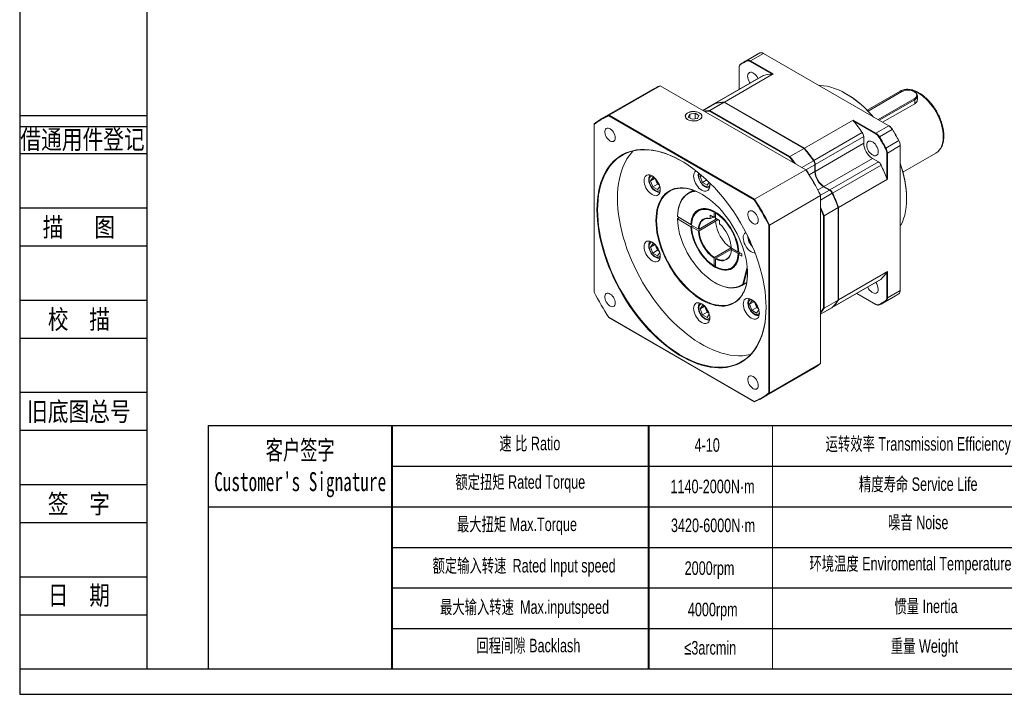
# Model space of a CAD drawing. Header units: millimetres. Extents: x 0 to 1251, y 0 to 885.
# Tile 1 of 4: x 0 to 578, y 0 to 396. Entities that reach past the tile are written whole.
import ezdxf
from ezdxf.enums import TextEntityAlignment as Align

# ---------------------------------------------------------------- set-up
doc = ezdxf.new("R2010")
doc.units = ezdxf.units.MM
doc.layers.get('0').update_dxf_attribs({"lineweight": 40})
for name, color, linetype in [('2细线层', 4, 'Continuous'), ('6文字层', 3, 'Continuous'), ('7标注层', 4, 'Continuous'), ('图框_外框线', 7, 'Continuous')]:
    doc.layers.add(name, color=color, linetype=linetype)
doc.layers.add('SLD-0', color=7, linetype='Continuous', lineweight=18)
doc.styles.add('宋体', font='txt', dxfattribs={"width": 0.8})
doc.styles.add('标准', font='arial.ttf', dxfattribs={"width": 0.667})

msp = doc.modelspace()

# ---------------------------------------------------------------- linework, layer by layer
at = {"color": 7, "linetype": 'Continuous', "lineweight": 15}
for p, q in [((427.2, 372.45), (434.72, 376.8)), ((436.85, 376.52), (429.33, 372.18)), ((510.47, 334.02), (436.85, 376.52)), ((423.41, 370.27), (423.36, 369.91)), ((432.79, 375.78), (425.26, 371.44)), ((427.2, 372.45), (427.13, 372.09)), ((429.33, 372.18), (429.13, 371.83)), ((442.07, 364.37), (429.13, 371.83)), ((429.33, 372.18), (442.63, 364.5)), ((413.92, 347.93), (442.63, 364.5)), ((422.58, 368.28), (422.58, 368.05)), ((422.58, 368.05), (422.58, 355.34)), ((436.67, 363.47), (408.16, 347.01)), ((436.91, 363.57), (408.4, 347.11)), ((371.7, 355.39), (341.61, 338.02)), ((376.26, 357.56), (346.16, 340.18)), ((461.78, 308.19), (376.26, 357.56)), ((517.21, 354.36), (497.84, 343.18)), ((518.13, 354.06), (498.37, 342.65)), ((517.36, 354.45), (517.21, 354.36)), ((525.73, 353.87), (525.42, 354.05)), ((413.72, 347.81), (405.41, 343.01)), ((460.74, 320.67), (413.72, 347.81)), ((460.94, 320.78), (413.92, 347.93)), ((485.74, 352.64), (485.35, 352.87)), ((504.24, 337.62), (525.42, 349.85)), ((525.73, 349.3), (504.87, 337.26)), ((525.42, 349.85), (525.73, 349.3)), ((527.37, 349.41), (527.37, 351.59)), ((392.43, 341.59), (392.39, 341.57)), ((396.69, 341.42), (393.57, 340.93)), ((398.97, 340.1), (396.69, 341.42)), ((396.69, 338.07), (396.69, 341.42)), ((399.32, 341.57), (399.28, 341.59)), ((407.96, 346.9), (401.34, 343.08)), ((405.41, 343.01), (405.26, 342.64)), ((452.18, 315.55), (405.26, 342.64)), ((405.41, 343.01), (452.43, 315.87)), ((408.11, 346.98), (408.01, 346.92)), ((525.73, 346.99), (506.87, 336.1)), ((346.16, 340.18), (346.04, 339.8)), ((431.41, 290.51), (346.04, 339.8)), ((346.16, 340.18), (431.68, 290.81)), ((393.57, 340.93), (392.73, 339.13)), ((392.73, 339.13), (395.01, 337.81)), ((393.57, 338.65), (393.57, 340.93)), ((395.01, 337.81), (398.14, 338.29)), ((398.14, 338.29), (398.97, 340.1)), ((489.65, 337.36), (460.94, 320.78)), ((489.65, 337.36), (502.95, 329.68)), ((502.75, 329.34), (489.81, 336.8)), ((337.44, 334.84), (337.44, 335.15)), ((337.44, 334.84), (337.44, 236.25)), ((466.46, 313.59), (494.97, 330.05)), ((502.95, 329.68), (510.47, 334.02)), ((512.6, 331.84), (505.08, 327.49)), ((510.67, 333.91), (510.47, 334.02)), ((512.67, 331.86), (512.6, 331.84)), ((495.79, 327.72), (467.28, 311.26)), ((495.79, 323.7), (495.79, 327.72)), ((502.95, 329.68), (502.75, 329.34)), ((505.08, 327.49), (504.75, 327.29)), ((508.87, 320.93), (516.39, 325.27)), ((516.44, 325.32), (516.39, 325.27)), ((452.43, 315.87), (460.74, 320.67)), ((460.74, 320.67), (460.89, 320.58)), ((495.79, 323.7), (467.28, 307.24)), ((508.87, 320.93), (508.53, 320.74)), ((517.22, 322.33), (509.7, 317.99)), ((517.22, 322.33), (517.22, 322.56)), ((517.22, 237.32), (517.22, 322.33)), ((452.43, 315.87), (452.18, 315.55)), ((466.27, 313.47), (466.35, 313.47)), ((500.94, 314.78), (472.43, 298.32)), ((475.91, 296.31), (504.42, 312.77)), ((504.42, 312.77), (500.94, 314.78)), ((509.3, 303.05), (509.3, 317.99)), ((509.7, 317.99), (509.3, 317.99)), ((509.7, 317.99), (509.7, 302.63)), ((518.84, 306.81), (538.21, 317.99)), ((431.68, 290.81), (461.78, 308.19)), ((461.9, 308.11), (461.78, 308.19)), ((467.08, 311.15), (467.08, 311.38)), ((467.08, 307.13), (467.08, 311.15)), ((467.28, 311.26), (467.28, 307.24)), ((506.03, 310.9), (477.52, 294.44)), ((370.45, 301.65), (371.83, 303.6)), ((372.83, 303.02), (370.45, 301.65)), ((371.83, 298.11), (370.45, 301.65)), ((371.83, 303.6), (373.83, 302.44)), ((373.91, 301.48), (373.45, 302.66)), ((374.6, 299.71), (373.91, 301.48)), ((399.6, 304.25), (400.22, 305.13)), ((400.58, 304.82), (399.6, 304.25)), ((400.97, 300.72), (399.6, 304.25)), ((403.52, 302.19), (400.97, 300.72)), ((404.92, 300.84), (403.72, 299.13)), ((480.99, 286.06), (509.7, 302.63)), ((374.6, 299.71), (371.83, 298.11)), ((374.57, 296.53), (371.83, 298.11)), ((375.9, 298.42), (374.57, 296.53)), ((375.7, 299.08), (374.6, 299.71)), ((394.04, 295.22), (392.84, 294.53)), ((395.16, 295.88), (395.25, 296.31)), ((403.72, 299.13), (400.97, 300.72)), ((475.72, 296.2), (472.23, 298.21)), ((472.43, 298.32), (475.91, 296.31)), ((475.72, 296.2), (475.91, 296.08)), ((431.68, 290.81), (431.41, 290.51)), ((470.49, 293.09), (440.4, 275.71)), ((470.49, 293.23), (470.49, 293.09)), ((470.49, 194.33), (470.49, 293.09)), ((477.32, 294.33), (477.36, 294.4)), ((520.98, 291.14), (520.98, 291.6)), ((408.13, 283.6), (407.93, 283.25)), ((480.79, 285.95), (472.47, 281.14)), ((480.79, 285.95), (480.79, 286.12)), ((480.79, 231.65), (480.79, 285.95)), ((480.99, 231.76), (480.99, 286.06)), ((386.36, 280.62), (386.36, 280.85)), ((386.36, 280.62), (394.28, 276.05)), ((386.36, 279.48), (387.35, 280.05)), ((386.36, 279.48), (386.36, 279.25)), ((394.28, 274.68), (386.36, 279.25)), ((399.03, 273.31), (408.73, 278.91)), ((408.73, 277.99), (399.03, 272.39)), ((405.55, 281.57), (405.55, 279.59)), ((407.93, 280.2), (405.55, 281.57)), ((407.47, 280.46), (405.75, 279.47)), ((407.93, 283.25), (407.93, 280.2)), ((407.93, 280.2), (408.72, 280.65)), ((410.18, 278.9), (408.67, 278.03)), ((408.67, 278.03), (408.73, 277.99)), ((408.72, 282.8), (408.92, 283.14)), ((408.72, 279.74), (408.72, 282.8)), ((411.1, 278.37), (408.72, 279.74)), ((408.79, 279.7), (408.73, 278.91)), ((408.73, 278.98), (409.38, 279.36)), ((411.1, 276.39), (411.1, 278.37)), ((472.08, 281.09), (472.47, 281.14)), ((472.08, 226.91), (472.08, 281.09)), ((472.47, 281.14), (472.47, 226.85)), ((394.68, 276.05), (394.28, 276.05)), ((394.28, 274.68), (394.68, 274.68)), ((394.67, 275.6), (394.67, 275.82)), ((398.63, 273.31), (394.67, 275.6)), ((394.67, 274.91), (395.26, 275.25)), ((394.67, 274.91), (394.67, 274.68)), ((394.67, 274.68), (398.63, 272.39)), ((399.03, 273.31), (398.63, 273.31)), ((398.63, 272.39), (399.03, 272.39)), ((440.4, 275.71), (440, 275.63)), ((440, 177.04), (440, 275.63)), ((440.4, 275.71), (440.4, 176.96)), ((370.45, 262.78), (371.83, 264.73)), ((372.83, 264.15), (370.45, 262.78)), ((371.83, 259.24), (370.45, 262.78)), ((371.83, 264.73), (373.83, 263.58)), ((374.6, 260.85), (371.83, 259.24)), ((373.91, 262.61), (373.45, 263.79)), ((374.6, 260.85), (373.91, 262.61)), ((375.7, 260.21), (374.6, 260.85)), ((408.13, 256.63), (417.83, 262.23)), ((418.02, 261.43), (408.92, 256.18)), ((417.83, 262.16), (418.01, 262.27)), ((417.83, 262.23), (417.83, 262.16)), ((421.98, 259.83), (418.02, 262.12)), ((418.02, 261.43), (418.61, 261.77)), ((418.02, 261.43), (418.02, 261.2)), ((418.02, 261.2), (421.98, 258.91)), ((374.57, 257.66), (371.83, 259.24)), ((375.9, 259.56), (374.57, 257.66)), ((408.13, 256.63), (407.93, 256.29)), ((407.93, 256.29), (407.93, 251.71)), ((408.72, 255.83), (408.92, 256.18)), ((408.72, 251.26), (408.72, 255.83)), ((422.38, 259.83), (421.98, 259.83)), ((421.98, 258.91), (422.38, 258.91)), ((422.37, 259.83), (424.16, 258.8)), ((423.36, 259.26), (422.37, 258.69)), ((422.37, 258.69), (422.37, 258.46)), ((424.16, 257.43), (422.37, 258.46)), ((422.38, 259.83), (422.38, 259.83)), ((423.17, 259.37), (422.38, 258.91)), ((424.16, 258.8), (424.16, 257.43)), ((407.93, 251.71), (408.13, 251.6)), ((408.72, 251.94), (408.13, 251.6)), ((408.92, 251.14), (408.72, 251.26)), ((424.69, 240.87), (427.36, 250.85)), ((427.45, 249.68), (425.06, 240.76)), ((477.31, 227.23), (505.82, 243.69)), ((477.52, 227.39), (506.03, 243.85)), ((509.7, 248.34), (480.99, 231.76)), ((509.3, 232.98), (509.3, 247.92)), ((509.7, 248.34), (509.7, 232.98)), ((408.32, 241.88), (408.52, 241.76)), ((424.2, 240.21), (427.03, 241.84)), ((425.06, 240.76), (424.69, 240.87)), ((427.05, 241.91), (425.06, 240.76)), ((470.49, 223.29), (495.21, 237.56)), ((495.26, 237.59), (495.21, 237.56)), ((509.7, 232.98), (517.22, 237.32)), ((472.47, 226.85), (480.79, 231.65)), ((491.74, 235.55), (502.75, 229.2)), ((502.95, 229.08), (491.74, 235.55)), ((507.01, 229.82), (514.54, 234.16)), ((516.39, 235.34), (508.87, 230.99)), ((509.7, 232.98), (509.3, 232.98)), ((399.6, 226.52), (400.97, 228.47)), ((401.98, 227.89), (399.6, 226.52)), ((400.97, 222.98), (399.6, 226.52)), ((400.97, 228.47), (402.97, 227.32)), ((403.06, 226.35), (402.6, 227.53)), ((403.75, 224.58), (403.06, 226.35)), ((428.75, 229.13), (430.12, 231.08)), ((431.13, 230.5), (428.75, 229.13)), ((430.12, 225.59), (428.75, 229.13)), ((430.12, 231.08), (432.12, 229.92)), ((432.89, 227.19), (430.12, 225.59)), ((432.21, 228.96), (431.75, 230.14)), ((432.89, 227.19), (432.21, 228.96)), ((434.2, 225.9), (432.87, 224.01)), ((434, 226.55), (432.89, 227.19)), ((470.49, 223.29), (477.12, 227.11)), ((472.08, 226.91), (472.47, 226.85)), ((502.95, 229.08), (502.75, 229.2)), ((505.08, 228.8), (504.75, 228.94)), ((508.87, 230.99), (508.53, 231.12)), ((346.04, 221.37), (431.41, 172.08)), ((346.04, 221.37), (346.16, 221.29)), ((431.68, 171.92), (346.16, 221.29)), ((403.75, 224.58), (400.97, 222.98)), ((403.72, 221.4), (400.97, 222.98)), ((405.05, 223.3), (403.72, 221.4)), ((404.85, 223.95), (403.75, 224.58)), ((432.87, 224.01), (430.12, 225.59)), ((436.24, 174.09), (466.33, 191.46)), ((440.4, 176.96), (470.49, 194.33)), ((440.4, 176.96), (440, 177.04)), ((431.41, 172.08), (431.68, 171.92))]:
    msp.add_line(p, q, dxfattribs=at)
at = {"color": 8, "linetype": 'Continuous', "lineweight": 15}
for p, q in [((525.73, 346.99), (525.73, 349.3)), ((408.2, 347), (401.37, 343.06)), ((459.44, 309.53), (466.27, 313.47)), ((467.08, 311.15), (461.86, 308.14)), ((467.08, 307.13), (463.75, 305.2)), ((472.23, 298.21), (468.9, 296.29)), ((470.49, 293.18), (475.72, 296.2)), ((477.32, 294.33), (470.49, 290.39)), ((470.49, 223.33), (477.32, 227.27))]:
    msp.add_line(p, q, dxfattribs=at)
for p, q in [((218.43, 157.91), (218.43, 14.87)), ((369.41, 157.91), (369.41, 14.87))]:
    msp.add_line(p, q)
at = {"color": 7, "linetype": 'Continuous', "lineweight": 15, "flags": 128}
for points in [[(429.02, 359.06), (428.69, 359.55), (428.22, 360.42), (427.87, 361.33), (427.65, 362.23), (427.57, 363.08), (427.65, 363.85), (427.87, 364.49), (428.22, 364.99), (428.69, 365.33), (429.26, 365.47), (429.9, 365.43), (430.59, 365.21), (431.29, 364.8), (431.98, 364.23), (432.62, 363.53), (433.19, 362.73), (433.66, 361.85), (433.7, 361.76)], [(436.67, 363.47), (436.73, 363.5), (436.91, 363.57)], [(501.28, 339.33), (500.52, 340.19), (498.46, 342.41), (496.36, 344.5), (494.21, 346.46), (492.02, 348.29), (489.81, 349.97), (487.58, 351.5), (485.34, 352.87), (483.11, 354.08), (480.88, 355.12), (478.67, 356), (476.48, 356.69), (474.33, 357.21), (472.22, 357.55), (470.17, 357.71), (469.41, 357.73)], [(525.42, 349.85), (526.06, 350.3), (526.53, 350.81), (526.83, 351.37), (526.93, 351.95), (526.83, 352.53), (526.53, 353.09), (526.06, 353.6), (525.42, 354.06), (524.64, 354.43), (523.74, 354.7), (522.78, 354.87), (521.77, 354.93), (520.77, 354.87), (519.8, 354.7), (518.91, 354.43), (518.13, 354.06)], [(525.73, 353.87), (526.43, 353.38), (526.95, 352.82), (527.27, 352.22), (527.37, 351.59), (527.27, 350.96), (526.95, 350.35), (526.43, 349.79), (525.73, 349.3)], [(399.32, 337.61), (399.94, 338.06), (400.4, 338.57), (400.67, 339.12), (400.75, 339.69), (400.62, 340.25), (400.3, 340.8), (399.8, 341.29), (399.14, 341.71), (398.34, 342.05), (397.44, 342.29), (396.47, 342.42), (395.48, 342.44), (394.5, 342.33), (393.58, 342.12), (392.76, 341.81), (392.05, 341.4), (391.51, 340.92), (391.14, 340.39), (390.97, 339.83), (390.99, 339.26), (391.22, 338.7), (391.63, 338.18), (392.22, 337.72), (392.95, 337.33), (393.81, 337.04), (394.74, 336.86), (395.73, 336.79), (396.72, 336.83), (397.67, 336.99), (398.55, 337.25), (399.32, 337.61)], [(399.28, 337.64), (399.89, 338.08), (400.35, 338.58), (400.62, 339.12), (400.69, 339.69), (400.57, 340.25), (400.25, 340.78), (399.75, 341.27), (399.1, 341.69), (398.31, 342.02), (397.42, 342.26), (396.46, 342.39), (395.48, 342.4), (394.52, 342.3), (393.61, 342.09), (392.79, 341.78), (392.1, 341.38), (391.56, 340.91), (391.2, 340.38), (391.02, 339.83), (391.05, 339.26), (391.27, 338.71), (391.68, 338.2), (392.26, 337.74), (392.99, 337.36), (393.83, 337.07), (394.76, 336.89), (395.73, 336.82), (396.71, 336.86), (397.65, 337.02), (398.52, 337.28), (399.28, 337.64)], [(408.2, 347), (408.02, 346.93), (407.96, 346.9)], [(408.4, 347.11), (408.22, 347.04), (408.06, 346.95)], [(349.79, 326.91), (349.72, 327.72), (349.51, 328.57), (349.17, 329.42), (348.71, 330.24), (348.16, 330.99), (347.55, 331.63), (346.89, 332.13), (346.23, 332.47), (345.59, 332.63), (345, 332.61), (344.5, 332.41), (344.09, 332.03), (343.82, 331.5), (343.67, 330.83), (343.67, 330.06), (343.82, 329.23), (344.09, 328.38), (344.5, 327.53), (345, 326.75), (345.59, 326.05), (346.23, 325.48), (346.89, 325.05), (347.55, 324.8), (348.16, 324.72), (348.71, 324.84), (349.17, 325.13), (349.51, 325.59), (349.72, 326.19), (349.79, 326.91)], [(504.31, 318.78), (504.23, 318.02), (504.01, 317.37), (503.66, 316.87), (503.19, 316.54), (502.62, 316.39), (501.98, 316.43), (501.29, 316.66), (500.59, 317.06), (499.9, 317.63), (499.26, 318.33), (498.69, 319.14), (498.22, 320.01), (497.87, 320.92), (497.65, 321.82), (497.57, 322.67), (497.65, 323.44), (497.87, 324.08), (498.22, 324.58), (498.69, 324.92), (499.26, 325.06), (499.9, 325.02), (500.59, 324.8), (501.29, 324.39), (501.98, 323.82), (502.62, 323.12), (503.19, 322.32), (503.66, 321.44), (504.01, 320.53), (504.23, 319.63), (504.31, 318.78)], [(339.03, 284.63), (339.1, 287.64), (339.31, 290.57), (339.66, 293.39), (340.15, 296.11), (340.78, 298.72), (341.54, 301.2), (342.44, 303.56), (343.47, 305.78), (344.63, 307.86), (345.91, 309.79), (347.31, 311.57), (348.83, 313.19), (350.47, 314.65), (352.21, 315.94), (354.05, 317.07), (356, 318.02), (358.04, 318.79), (360.16, 319.39), (362.36, 319.8), (364.64, 320.04), (366.99, 320.09), (369.4, 319.97), (371.87, 319.66), (374.38, 319.16), (376.93, 318.49), (379.52, 317.65), (382.13, 316.63), (384.76, 315.43), (387.4, 314.07), (390.05, 312.54), (392.69, 310.85), (395.32, 309.01), (397.93, 307.02), (400.52, 304.88), (403.07, 302.6), (405.58, 300.19), (408.05, 297.66), (410.46, 295), (412.8, 292.24), (415.08, 289.37), (417.29, 286.41), (419.41, 283.36), (421.45, 280.23), (423.39, 277.04), (425.24, 273.79), (426.98, 270.48), (428.62, 267.13), (430.14, 263.76), (431.54, 260.36), (432.82, 256.94), (433.98, 253.53), (435.01, 250.12), (435.9, 246.73), (436.67, 243.36), (437.3, 240.03), (437.79, 236.74), (438.14, 233.51), (438.35, 230.35), (438.42, 227.25), (438.35, 224.24), (438.14, 221.31), (437.79, 218.49), (437.3, 215.77), (436.67, 213.16), (435.9, 210.68), (435.01, 208.32), (433.98, 206.1), (432.82, 204.02), (431.54, 202.09), (430.14, 200.31), (428.62, 198.69), (426.98, 197.23), (425.24, 195.93), (423.39, 194.81), (421.45, 193.86), (419.41, 193.09), (417.29, 192.49), (415.08, 192.07), (412.8, 191.84), (410.46, 191.79), (408.05, 191.91), (405.58, 192.22), (403.07, 192.71), (400.52, 193.38), (397.93, 194.23), (395.32, 195.25), (392.69, 196.45), (390.05, 197.81), (387.4, 199.34), (384.76, 201.02), (382.13, 202.87), (379.52, 204.86), (376.93, 207), (374.38, 209.28), (371.87, 211.69), (369.4, 214.22), (366.99, 216.88), (364.64, 219.64), (362.36, 222.51), (360.16, 225.47), (358.04, 228.52), (356, 231.64), (354.05, 234.84), (352.21, 238.09), (350.47, 241.4), (348.83, 244.74), (347.31, 248.12), (345.91, 251.52), (344.63, 254.94), (343.47, 258.35), (342.44, 261.76), (341.54, 265.15), (340.78, 268.52), (340.15, 271.85), (339.66, 275.13), (339.31, 278.37), (339.1, 281.53), (339.03, 284.63)], [(388.93, 313.21), (387.6, 313.95), (384.97, 315.31), (382.35, 316.5), (379.75, 317.52), (377.17, 318.36), (374.63, 319.03), (372.13, 319.52), (369.68, 319.82), (367.28, 319.95), (364.94, 319.9), (362.67, 319.66), (360.47, 319.25), (358.36, 318.66), (356.33, 317.89), (354.39, 316.94), (352.55, 315.82), (350.82, 314.53), (349.19, 313.08), (347.68, 311.46), (346.28, 309.69), (345, 307.76), (343.85, 305.69), (342.82, 303.48), (341.93, 301.13), (341.17, 298.66), (340.54, 296.06), (340.05, 293.36), (339.71, 290.54), (339.49, 287.63), (339.42, 284.63)], [(360.26, 319.2), (359.36, 318.21), (357.96, 316.43), (356.68, 314.51), (355.53, 312.44), (354.5, 310.22), (353.61, 307.88), (352.85, 305.4), (352.22, 302.81), (351.74, 300.1), (351.39, 297.29), (351.18, 294.37), (351.11, 291.37), (351.18, 288.29), (351.39, 285.13), (351.74, 281.92), (352.22, 278.64), (352.85, 275.33), (353.61, 271.97), (354.5, 268.59), (355.53, 265.2), (356.68, 261.8), (357.96, 258.4), (359.36, 255.01), (360.87, 251.65), (362.5, 248.31), (364.23, 245.02), (366.07, 241.78), (368.01, 238.6), (370.04, 235.48), (372.15, 232.45), (374.35, 229.5), (376.62, 226.64), (378.96, 223.89), (381.36, 221.25), (383.81, 218.72), (386.31, 216.32), (388.86, 214.05), (391.43, 211.92), (394.03, 209.94), (396.65, 208.1), (399.29, 206.42), (401.92, 204.9), (404.55, 203.54), (407.17, 202.35), (409.77, 201.33), (412.35, 200.49), (414.89, 199.82), (417.39, 199.34), (419.85, 199.03), (422.25, 198.9), (424.59, 198.95), (426.86, 199.19), (429.05, 199.6), (429.27, 199.65)], [(366.7, 301.8), (366.77, 302.71), (366.99, 303.51), (367.34, 304.18), (367.81, 304.69), (368.4, 305.02), (369.08, 305.18), (369.83, 305.15), (370.63, 304.94), (371.45, 304.55), (372.28, 303.99), (373.08, 303.28), (373.83, 302.44), (374.51, 301.5), (375.09, 300.48), (375.57, 299.43), (375.92, 298.36), (376.13, 297.31), (376.21, 296.32), (376.13, 295.4), (375.92, 294.6), (375.57, 293.94), (375.09, 293.43), (374.51, 293.09), (373.83, 292.93), (373.08, 292.96), (372.28, 293.18), (371.45, 293.57), (370.63, 294.13), (369.83, 294.84), (369.08, 295.68), (368.4, 296.62), (367.81, 297.63), (367.34, 298.69), (366.99, 299.76), (366.77, 300.81), (366.7, 301.8)], [(405.17, 300.53), (405.28, 299.92), (405.36, 298.92), (405.28, 298.01), (405.07, 297.21), (404.72, 296.55), (404.24, 296.04), (403.66, 295.7), (402.98, 295.54), (402.23, 295.57), (401.43, 295.78), (400.6, 296.18), (399.78, 296.74), (398.98, 297.45), (398.23, 298.28), (397.55, 299.22), (396.96, 300.24), (396.49, 301.3), (396.14, 302.37), (395.92, 303.41), (395.85, 304.41), (395.85, 304.41)], [(373.68, 278.34), (373.75, 280.54), (373.96, 282.66), (374.31, 284.66), (374.79, 286.56), (375.41, 288.32), (376.17, 289.96), (377.05, 291.46), (378.05, 292.8), (379.17, 293.99), (380.4, 295.02), (381.74, 295.87), (383.17, 296.56), (384.7, 297.07), (386.31, 297.4), (387.99, 297.55), (389.74, 297.52), (391.55, 297.31), (393.4, 296.92), (395.29, 296.35), (397.21, 295.6), (399.15, 294.69), (401.09, 293.61), (403.03, 292.36), (404.96, 290.97), (406.87, 289.42), (408.74, 287.74), (410.57, 285.93), (412.35, 284), (414.07, 281.95), (415.71, 279.81), (417.28, 277.58), (418.76, 275.27), (420.15, 272.9), (421.44, 270.47), (422.61, 268), (423.68, 265.51), (424.62, 263), (425.43, 260.49), (426.12, 257.99), (426.67, 255.52), (427.09, 253.09), (427.37, 250.71), (427.51, 248.39), (427.51, 246.14), (427.37, 243.98), (427.09, 241.92), (426.67, 239.97), (426.12, 238.14), (425.43, 236.43), (424.62, 234.87), (423.68, 233.45), (422.61, 232.18), (421.44, 231.07), (420.15, 230.13), (418.76, 229.36), (417.28, 228.76), (415.71, 228.34), (414.07, 228.1), (412.35, 228.04), (410.57, 228.16), (408.74, 228.46), (406.87, 228.94), (404.96, 229.6), (403.03, 230.43), (401.09, 231.43), (399.15, 232.59), (397.21, 233.91), (395.29, 235.38), (393.4, 237), (391.55, 238.74), (389.74, 240.62), (387.99, 242.61), (386.31, 244.7), (384.7, 246.89), (383.17, 249.16), (381.74, 251.5), (380.4, 253.91), (379.17, 256.35), (378.05, 258.84), (377.05, 261.34), (376.17, 263.85), (375.41, 266.35), (374.79, 268.84), (374.31, 271.29), (373.96, 273.7), (373.75, 276.06), (373.68, 278.34)], [(400.71, 293.83), (399.35, 294.57), (397.43, 295.48), (395.53, 296.21), (393.65, 296.78), (391.81, 297.17), (390.02, 297.38), (388.28, 297.41), (386.61, 297.26), (385.01, 296.93), (383.5, 296.43), (382.07, 295.74), (380.75, 294.89), (379.52, 293.87), (378.41, 292.69), (377.42, 291.36), (376.54, 289.88), (375.8, 288.25), (375.18, 286.5), (374.7, 284.62), (374.35, 282.62), (374.14, 280.53), (374.07, 278.34)], [(386.36, 280.85), (386.48, 282.85), (386.74, 284.74), (387.15, 286.52), (387.69, 288.18), (388.38, 289.7), (389.19, 291.07), (390.13, 292.29), (391.19, 293.34), (392.36, 294.23), (393.64, 294.94), (395.01, 295.47), (396.48, 295.82), (396.56, 295.84)], [(397.22, 295.57), (396.38, 295.45), (394.93, 295.11), (393.57, 294.58), (392.3, 293.87), (391.14, 293), (390.09, 291.95), (389.16, 290.74), (388.36, 289.38), (387.68, 287.88), (387.14, 286.24), (386.74, 284.47), (386.48, 282.6), (386.36, 280.62)], [(517.22, 274.91), (517.59, 275.58), (518.48, 277.44), (519.24, 279.43), (519.86, 281.55), (520.35, 283.8), (520.7, 286.15), (520.91, 288.6), (520.98, 291.14)], [(339.42, 284.63), (339.49, 281.55), (339.71, 278.39), (340.05, 275.17), (340.54, 271.9), (341.17, 268.58), (341.93, 265.23), (342.82, 261.85), (343.85, 258.46), (345, 255.05), (346.28, 251.65), (347.68, 248.27), (349.19, 244.9), (350.82, 241.57), (352.55, 238.28), (354.39, 235.04), (356.33, 231.85), (358.36, 228.74), (360.47, 225.71), (362.67, 222.76), (364.94, 219.9), (367.28, 217.15), (369.68, 214.5), (372.13, 211.98), (374.63, 209.58), (377.17, 207.31), (379.75, 205.18), (382.35, 203.19), (384.97, 201.36), (387.6, 199.68), (390.24, 198.16), (392.87, 196.8), (395.49, 195.61), (398.09, 194.59), (400.67, 193.75), (403.21, 193.08), (405.71, 192.59), (408.17, 192.28), (410.57, 192.16), (412.91, 192.21), (415.18, 192.44), (417.37, 192.86), (419.49, 193.45), (421.52, 194.22), (423.45, 195.17), (425.29, 196.29), (427.03, 197.58), (428.65, 199.03), (430.17, 200.65), (431.57, 202.42), (432.84, 204.34), (434, 206.41), (435.02, 208.63), (435.91, 210.97), (436.68, 213.45), (437.3, 216.04), (437.79, 218.75), (438.14, 221.57), (438.35, 224.48), (438.42, 227.48), (438.42, 227.48)], [(394.28, 276.05), (394.41, 277.62), (394.69, 279.08), (395.11, 280.42), (395.67, 281.62), (396.35, 282.67), (397.17, 283.57), (398.09, 284.29), (399.13, 284.84), (400.26, 285.21), (401.47, 285.38), (402.75, 285.37), (404.09, 285.18), (405.48, 284.79), (406.9, 284.23), (408.33, 283.49), (409.76, 282.58), (411.17, 281.51), (412.56, 280.29), (413.9, 278.94), (415.18, 277.47), (416.39, 275.89), (417.52, 274.22), (418.56, 272.48), (419.48, 270.68), (420.3, 268.85), (420.98, 267.01), (421.54, 265.16), (421.96, 263.34), (422.24, 261.56), (422.37, 259.83)], [(394.67, 275.82), (394.78, 277.37), (395.03, 278.81), (395.42, 280.14), (395.94, 281.34), (396.59, 282.39), (397.36, 283.3), (398.24, 284.04), (399.23, 284.61), (400.31, 285), (401.48, 285.22), (402.72, 285.25), (404.01, 285.11), (405.36, 284.78), (406.73, 284.27), (408.13, 283.6)], [(407.93, 283.25), (406.56, 283.92), (405.2, 284.42), (403.88, 284.74), (402.6, 284.88), (401.38, 284.85), (400.23, 284.64), (399.16, 284.25), (398.19, 283.68), (397.32, 282.95), (396.56, 282.07), (395.92, 281.03), (395.41, 279.85), (395.03, 278.54), (394.78, 277.12), (394.67, 275.6)], [(408.43, 283.43), (407.11, 284.1), (405.72, 284.66), (404.35, 285.04), (403.03, 285.23), (401.77, 285.24), (400.57, 285.07), (399.46, 284.71), (398.44, 284.17), (397.52, 283.46), (396.72, 282.58), (396.05, 281.54), (395.5, 280.35), (395.08, 279.03), (394.81, 277.59), (394.68, 276.05)], [(433.79, 278.42), (433.72, 279.22), (433.51, 280.07), (433.17, 280.93), (432.71, 281.75), (432.16, 282.49), (431.55, 283.13), (430.89, 283.64), (430.23, 283.98), (429.59, 284.14), (429, 284.12), (428.5, 283.92), (428.09, 283.54), (427.82, 283), (427.67, 282.34), (427.67, 281.57), (427.82, 280.74), (428.09, 279.88), (428.5, 279.04), (429, 278.25), (429.59, 277.56), (430.23, 276.98), (430.89, 276.56), (431.55, 276.3), (432.16, 276.23), (432.71, 276.35), (433.17, 276.64), (433.51, 277.1), (433.72, 277.7), (433.79, 278.42)], [(374.07, 278.34), (374.14, 276.07), (374.35, 273.74), (374.7, 271.35), (375.18, 268.91), (375.8, 266.44), (376.54, 263.96), (377.42, 261.46), (378.41, 258.98), (379.52, 256.52), (380.75, 254.09), (382.07, 251.7), (383.5, 249.38), (385.01, 247.12), (386.61, 244.95), (388.28, 242.87), (390.02, 240.89), (391.81, 239.03), (393.65, 237.3), (395.53, 235.7), (397.43, 234.24), (399.35, 232.93), (401.28, 231.77), (403.21, 230.78), (405.13, 229.96), (407.02, 229.3), (408.88, 228.83), (410.69, 228.53), (412.46, 228.41), (414.17, 228.47), (415.8, 228.71), (417.36, 229.12), (418.83, 229.72), (420.21, 230.48), (421.48, 231.42), (422.65, 232.52), (423.7, 233.78), (424.64, 235.19), (425.45, 236.74), (426.13, 238.43), (426.68, 240.25), (427.1, 242.19), (427.37, 244.23), (427.51, 246.38), (427.53, 247.37)], [(386.36, 279.25), (386.47, 277.17), (386.73, 275.03), (387.12, 272.84), (387.64, 270.62), (388.3, 268.37), (389.08, 266.12), (389.98, 263.87), (391, 261.64), (392.13, 259.45), (393.36, 257.31), (394.68, 255.24), (396.09, 253.23), (397.58, 251.32), (399.13, 249.51), (400.75, 247.81), (402.41, 246.23), (404.11, 244.78), (405.83, 243.48), (407.57, 242.33), (409.32, 241.33), (411.06, 240.5), (412.78, 239.83), (414.47, 239.34), (416.13, 239.03), (417.73, 238.89), (419.28, 238.93), (420.76, 239.15), (422.16, 239.55), (423.47, 240.12), (424.69, 240.87)], [(398.63, 273.31), (398.76, 274.62), (399.03, 275.81), (399.44, 276.88), (399.99, 277.8), (400.67, 278.55), (401.46, 279.13), (402.36, 279.53), (403.36, 279.75), (404.42, 279.76), (405.55, 279.59)], [(405.75, 279.47), (404.65, 279.63), (403.62, 279.6), (402.65, 279.39), (401.78, 278.99), (401.01, 278.42), (400.35, 277.68), (399.81, 276.79), (399.41, 275.75), (399.15, 274.58), (399.03, 273.31)], [(421.98, 259.83), (421.87, 261.48), (421.62, 263.18), (421.24, 264.93), (420.73, 266.71), (420.09, 268.48), (419.33, 270.25), (418.46, 271.98), (417.49, 273.67), (416.42, 275.29), (415.27, 276.83), (414.05, 278.27), (412.77, 279.6), (411.45, 280.81), (410.09, 281.88), (408.72, 282.8)], [(422.37, 258.46), (422.24, 256.89), (421.96, 255.43), (421.54, 254.09), (420.98, 252.89), (420.3, 251.83), (419.48, 250.94), (418.56, 250.22), (417.52, 249.67), (416.39, 249.3), (415.18, 249.13), (413.9, 249.13), (412.56, 249.33), (411.17, 249.72), (409.76, 250.28), (408.33, 251.02), (406.9, 251.93), (405.48, 253), (404.09, 254.22), (402.75, 255.57), (401.47, 257.04), (400.26, 258.62), (399.13, 260.29), (398.09, 262.03), (397.17, 263.83), (396.35, 265.66), (395.67, 267.5), (395.11, 269.35), (394.69, 271.17), (394.41, 272.95), (394.28, 274.68)], [(394.67, 274.68), (394.78, 273.03), (395.03, 271.33), (395.41, 269.58), (395.92, 267.8), (396.56, 266.03), (397.32, 264.26), (398.19, 262.53), (399.16, 260.84), (400.23, 259.22), (401.38, 257.68), (402.6, 256.24), (403.88, 254.91), (405.2, 253.7), (406.56, 252.63), (407.93, 251.71)], [(366.7, 262.93), (366.77, 263.85), (366.99, 264.65), (367.34, 265.31), (367.81, 265.82), (368.4, 266.16), (369.08, 266.31), (369.83, 266.29), (370.63, 266.07), (371.45, 265.68), (372.28, 265.12), (373.08, 264.41), (373.83, 263.57), (374.51, 262.63), (375.09, 261.62), (375.57, 260.56), (375.92, 259.49), (376.13, 258.44), (376.21, 257.45), (376.13, 256.54), (375.92, 255.74), (375.57, 255.07), (375.09, 254.56), (374.51, 254.22), (373.83, 254.07), (373.08, 254.1), (372.28, 254.31), (371.45, 254.7), (370.63, 255.26), (369.83, 255.97), (369.08, 256.81), (368.4, 257.75), (367.81, 258.77), (367.34, 259.82), (366.99, 260.89), (366.77, 261.94), (366.7, 262.93)], [(431.96, 259.27), (431.38, 259.31), (430.58, 259.52), (429.75, 259.92), (428.93, 260.48), (428.13, 261.19), (427.38, 262.02), (426.7, 262.96), (426.11, 263.98), (425.64, 265.04), (425.29, 266.1), (425.07, 267.15), (425, 268.15)], [(418.02, 261.2), (417.89, 259.89), (417.62, 258.69), (417.21, 257.63), (416.66, 256.71), (415.98, 255.95), (415.19, 255.37), (414.28, 254.97), (413.29, 254.76), (412.22, 254.75), (411.09, 254.92), (409.92, 255.28), (408.72, 255.83)], [(408.92, 256.18), (410.09, 255.64), (411.24, 255.29), (412.34, 255.12), (413.39, 255.13), (414.36, 255.34), (415.24, 255.73), (416.02, 256.3), (416.69, 257.04), (417.23, 257.94), (417.63, 258.98), (417.9, 260.15), (418.02, 261.43)], [(408.13, 251.6), (408.52, 251.36), (409.93, 250.63), (411.33, 250.08), (412.69, 249.7), (414.02, 249.5), (415.28, 249.5), (416.48, 249.67), (417.59, 250.03), (418.61, 250.57), (419.52, 251.28), (420.32, 252.16), (421, 253.2), (421.55, 254.38), (421.96, 255.7), (422.24, 257.14), (422.37, 258.69)], [(408.72, 251.26), (410.09, 250.59), (411.45, 250.09), (412.77, 249.77), (414.05, 249.63), (415.27, 249.66), (416.42, 249.87), (417.49, 250.26), (418.46, 250.83), (419.33, 251.55), (420.09, 252.44), (420.73, 253.48), (421.24, 254.66), (421.62, 255.97), (421.87, 257.39), (421.98, 258.91)], [(422.38, 258.91), (422.27, 257.37), (422.02, 255.92), (421.63, 254.6), (421.11, 253.4), (420.46, 252.34), (419.69, 251.44), (418.8, 250.7), (417.82, 250.13), (416.73, 249.74), (415.57, 249.52), (414.33, 249.49), (413.03, 249.63), (411.69, 249.96), (410.31, 250.47), (408.92, 251.14)], [(506.03, 243.85), (505.88, 243.72), (505.82, 243.69)], [(425.06, 240.76), (423.84, 240.01), (422.51, 239.43), (421.1, 239.02), (419.61, 238.79), (418.05, 238.75), (416.43, 238.88), (414.76, 239.2), (413.05, 239.69), (411.31, 240.36), (409.56, 241.19), (408.52, 241.76)], [(426.95, 241.4), (426.67, 241.5), (426.52, 241.55)], [(504.31, 237.95), (504.23, 237.18), (504.01, 236.54), (503.66, 236.04), (503.19, 235.7), (502.62, 235.56), (501.98, 235.6), (501.29, 235.82), (500.59, 236.23), (499.9, 236.8), (499.26, 237.5), (498.69, 238.31), (498.22, 239.18), (498.18, 239.27)], [(349.79, 229.91), (349.72, 230.72), (349.51, 231.57), (349.17, 232.42), (348.71, 233.24), (348.16, 233.99), (347.55, 234.63), (346.89, 235.13), (346.23, 235.47), (345.59, 235.63), (345, 235.61), (344.5, 235.41), (344.09, 235.03), (343.82, 234.5), (343.67, 233.83), (343.67, 233.06), (343.82, 232.23), (344.09, 231.38), (344.5, 230.53), (345, 229.75), (345.59, 229.05), (346.23, 228.47), (346.89, 228.05), (347.55, 227.8), (348.16, 227.72), (348.71, 227.84), (349.17, 228.13), (349.51, 228.59), (349.72, 229.19), (349.79, 229.91)], [(425, 229.28), (425.07, 230.19), (425.29, 230.99), (425.64, 231.66), (426.11, 232.16), (426.7, 232.5), (427.38, 232.66), (428.13, 232.63), (428.93, 232.42), (429.75, 232.02), (430.58, 231.46), (431.38, 230.75), (432.13, 229.92), (432.81, 228.98), (433.39, 227.96), (433.87, 226.9), (434.22, 225.84), (434.43, 224.79), (434.5, 223.79), (434.43, 222.88), (434.22, 222.08), (433.87, 221.42), (433.39, 220.91), (432.81, 220.57), (432.13, 220.41), (431.38, 220.44), (430.58, 220.66), (429.75, 221.05), (428.93, 221.61), (428.13, 222.32), (427.38, 223.16), (426.7, 224.1), (426.11, 225.11), (425.64, 226.17), (425.29, 227.24), (425.07, 228.28), (425, 229.28)], [(395.85, 226.67), (395.92, 227.58), (396.14, 228.38), (396.49, 229.05), (396.96, 229.56), (397.55, 229.9), (398.23, 230.05), (398.98, 230.02), (399.78, 229.81), (400.6, 229.42), (401.43, 228.86), (402.23, 228.15), (402.98, 227.31), (403.66, 226.37), (404.24, 225.36), (404.72, 224.3), (405.07, 223.23), (405.28, 222.18), (405.36, 221.19), (405.28, 220.28), (405.07, 219.48), (404.72, 218.81), (404.24, 218.3), (403.66, 217.96), (402.98, 217.81), (402.23, 217.84), (401.43, 218.05), (400.6, 218.44), (399.78, 219), (398.98, 219.71), (398.23, 220.55), (397.55, 221.49), (396.96, 222.5), (396.49, 223.56), (396.14, 224.63), (395.92, 225.68), (395.85, 226.67)], [(477.12, 227.11), (477.17, 227.15), (477.32, 227.27)], [(477.21, 227.18), (477.37, 227.26), (477.52, 227.39)], [(433.79, 181.42), (433.72, 182.22), (433.51, 183.07), (433.17, 183.93), (432.71, 184.75), (432.16, 185.49), (431.55, 186.13), (430.89, 186.64), (430.23, 186.98), (429.59, 187.14), (429, 187.12), (428.5, 186.92), (428.09, 186.54), (427.82, 186), (427.67, 185.34), (427.67, 184.57), (427.82, 183.74), (428.09, 182.88), (428.5, 182.04), (429, 181.25), (429.59, 180.56), (430.23, 179.98), (430.89, 179.56), (431.55, 179.3), (432.16, 179.23), (432.71, 179.35), (433.17, 179.64), (433.51, 180.1), (433.72, 180.7), (433.79, 181.42)]]:
    msp.add_lwpolyline(points, dxfattribs=at)
at = {"color": 8, "linetype": 'Continuous', "lineweight": 15, "flags": 128}
for points in [[(542.56, 327.6), (542.49, 329.3), (542.29, 331.06), (541.94, 332.86), (541.47, 334.7), (540.86, 336.55), (540.13, 338.4), (539.29, 340.23), (538.34, 342.02), (537.29, 343.75), (536.15, 345.42), (534.93, 347), (533.64, 348.47), (532.3, 349.84), (530.92, 351.07), (529.5, 352.17), (528.07, 353.11), (526.64, 353.9), (525.21, 354.52), (523.81, 354.97), (522.45, 355.25), (521.13, 355.35), (519.88, 355.27), (518.7, 355.01), (517.6, 354.57), (517.36, 354.45)], [(538.21, 317.99), (538.34, 318.06), (539.29, 318.75), (540.13, 319.61), (540.86, 320.62), (541.47, 321.77), (541.94, 323.06), (542.29, 324.47), (542.49, 325.99), (542.56, 327.6)], [(371.48, 304.53), (371.27, 304.5), (370.73, 304.3), (370.29, 303.92), (369.97, 303.38), (369.78, 302.71), (369.73, 301.93), (369.83, 301.07), (370.06, 300.17), (370.42, 299.27), (370.9, 298.4), (371.46, 297.6)], [(399.14, 306.04), (398.95, 305.44), (398.88, 304.67)], [(398.88, 304.67), (398.95, 303.82), (399.16, 302.93), (399.5, 302.03), (399.96, 301.15), (400.51, 300.33), (401.14, 299.61), (401.82, 299.02), (402.52, 298.57), (403.21, 298.3), (403.87, 298.2), (404.47, 298.28), (404.97, 298.55), (405.36, 298.95)], [(371.46, 297.6), (372.1, 296.9), (372.79, 296.33), (373.49, 295.91), (374.18, 295.66), (374.83, 295.59), (375.41, 295.71), (375.9, 296), (376.21, 296.34)], [(371.48, 265.66), (371.17, 265.61), (370.65, 265.38), (370.23, 264.97), (369.93, 264.41), (369.76, 263.72), (369.74, 262.92), (369.86, 262.06), (370.11, 261.15), (370.49, 260.26), (370.98, 259.39), (371.57, 258.61), (372.22, 257.93), (372.9, 257.38), (373.61, 256.99), (374.29, 256.77), (374.93, 256.73), (374.93, 256.73)], [(429.78, 232.01), (429.28, 231.9), (428.79, 231.6), (428.41, 231.15), (428.16, 230.54), (428.04, 229.81), (428.06, 228.98), (428.23, 228.1), (428.52, 227.2), (428.94, 226.31), (429.47, 225.47), (430.07, 224.71), (430.74, 224.07), (431.44, 223.58), (432.13, 223.24), (432.81, 223.08), (433.43, 223.11), (433.97, 223.31), (434.4, 223.69), (434.5, 223.82)], [(400.63, 229.4), (400.22, 229.32), (399.72, 229.06), (399.32, 228.63), (399.04, 228.04), (398.9, 227.33), (398.9, 226.52), (399.04, 225.65), (399.32, 224.74), (399.72, 223.85), (400.22, 223), (400.82, 222.22), (401.48, 221.56), (402.17, 221.04), (402.87, 220.68), (403.55, 220.49), (404.18, 220.48), (404.73, 220.66), (405.19, 221.01), (405.36, 221.22)]]:
    msp.add_lwpolyline(points, dxfattribs=at)
at = {"color": 7, "linetype": 'Continuous', "lineweight": 15}
for centre, radius, start, end in [((446.44, 352.13), 27.31, 115.40672, 119.99517), ((435.52, 374.61), 2.33, 55.03833, 110.14212), ((424.9, 368.48), 2.33, 129.86932, 184.9638), ((438.8, 347.53), 27.2, 115.40539, 124.60536), ((438.91, 347.8), 27.29, 115.40552, 124.60523), ((427.88, 370.05), 2.18, 55.038, 110.14258), ((428, 370.27), 2.33, 55.03833, 110.14212), ((424.75, 368.24), 2.18, 129.86886, 184.96413), ((443.57, 337.61), 26.8, 93.21055, 104.39371), ((387.59, 327.85), 31.79, 110.88021, 119.9822), ((414.88, 320.9), 26.93, 92.4743, 104.37418), ((415.08, 321.02), 26.93, 92.4743, 104.37418), ((453.05, 298.21), 63.49, 40.16029, 59.01071), ((406.66, 315.22), 27.82, 92.57549, 99.50659), ((406.56, 314.76), 27.91, 92.67912, 98.27956), ((357.46, 310.56), 31.71, 110.87149, 129.13926), ((357.35, 310.28), 31.61, 110.97716, 129.03359), ((400.74, 263.43), 115.4, 35.25767, 39.47998), ((491.58, 327.55), 4.21, 2.40407, 36.39872), ((507.11, 328.61), 6.37, 30.42184, 58.19009), ((507.52, 328.84), 5.97, 30.42162, 58.19025), ((391.96, 257.8), 141.55, 28.46545, 31.53455), ((392.44, 258.08), 141.06, 28.46541, 31.53459), ((499.6, 324.27), 5.97, 30.42162, 58.19025), ((499.59, 324.27), 6.37, 30.42184, 58.19009), ((384.52, 253.51), 141.06, 28.46541, 31.53459), ((384.43, 253.46), 141.55, 28.46545, 31.53455), ((510.86, 322.13), 6.37, 1.81182, 29.57756), ((511.25, 322.37), 5.97, 1.81166, 29.57779), ((372.21, 246.99), 115.18, 35.25481, 39.76858), ((372.65, 247.24), 114.74, 35.25519, 39.73353), ((372.41, 247.11), 115.18, 35.25481, 39.76858), ((506.92, 324.18), 11.14, 182.4764, 237.5236), ((503.33, 317.8), 5.97, 1.81166, 29.57779), ((503.33, 317.79), 6.37, 1.81182, 29.57756), ((365.31, 243.31), 112.99, 37.54665, 39.75058), ((364.92, 243), 113.87, 37.07464, 39.78208), ((462.87, 310.97), 4.21, 2.40407, 36.39872), ((463.29, 311.22), 3.79, 2.40414, 36.39862), ((463.07, 311.09), 4.21, 2.40407, 36.39872), ((502.17, 309.21), 4.21, 23.60048, 57.59745), ((399.1, 304.79), 3.27, 123.39732, 186.66317), ((324.62, 218.93), 163.64, 26.94642, 33.05358), ((325.09, 219.2), 163.16, 26.98195, 33.01805), ((478.64, 307.85), 11.57, 182.47628, 237.52372), ((478.21, 307.61), 11.14, 182.4764, 237.5236), ((478.41, 307.72), 11.14, 182.4763, 237.5237), ((401.21, 262.6), 115.41, 20.5203, 24.74241), ((457.49, 290.51), 63.5, 0.9849, 19.84496), ((456.83, 290.04), 64.16, 0.98078, 19.74187), ((378.32, 303.22), 4.74, 188.03552, 201.55377), ((378.87, 303.34), 5.3, 200.50099, 233.24716), ((473.46, 292.64), 4.21, 23.60048, 57.59745), ((473.66, 292.75), 4.21, 23.60048, 57.59745), ((473.88, 292.88), 3.79, 23.60058, 57.59738), ((294.6, 201.6), 163.16, 26.98195, 33.01805), ((294.53, 201.56), 163.64, 26.94642, 33.05358), ((372.71, 246.11), 115.18, 20.23172, 24.74527), ((373.14, 246.37), 114.75, 20.26676, 24.74488), ((372.91, 246.23), 115.18, 20.23172, 24.74527), ((365.71, 241.83), 113.77, 20.21693, 22.92891), ((366.07, 241.98), 112.99, 20.2497, 22.45566), ((429.58, 279.53), 20.91, 184.20426, 235.79574), ((419.92, 273.95), 21.34, 184.17186, 235.82814), ((419.88, 273.93), 20.91, 184.20426, 235.79574), ((396.46, 260.48), 21.62, 4.34741, 47.38942), ((428.2, 268.53), 3.23, 120.69597, 186.90861), ((378.32, 264.36), 4.74, 188.03552, 201.55377), ((378.87, 264.47), 5.3, 200.50101, 233.24717), ((486.87, 262.59), 26.8, 315.61634, 326.79809), ((497.14, 237.65), 7.17, 2.39701, 37.09678), ((514.9, 237.12), 2.33, 309.86932, 4.9638), ((482.85, 310.28), 163.16, 206.98195, 213.01805), ((458.06, 246.11), 26.94, 315.63588, 327.53424), ((458.26, 246.22), 26.94, 315.63588, 327.53424), ((507.13, 232.79), 2.18, 309.86886, 4.96413), ((507.38, 232.78), 2.33, 309.86932, 4.9638), ((500.88, 257.83), 27.32, 300.00055, 304.60293), ((407.47, 228.09), 4.74, 188.03568, 201.55382), ((408.02, 228.21), 5.3, 200.50094, 233.24723), ((436.62, 230.7), 4.74, 188.03601, 201.55354), ((437.17, 230.81), 5.3, 200.50093, 233.24726), ((448.58, 241.97), 27.91, 321.72426, 327.32948), ((449.08, 241.78), 27.75, 320.48921, 327.44128), ((504, 230.98), 2.18, 235.038, 290.14258), ((504.28, 230.99), 2.33, 235.03833, 290.14212), ((493.08, 253.5), 27.2, 295.40539, 304.60536), ((493.37, 253.46), 27.29, 295.40552, 304.60523), ((450.48, 218.92), 31.7, 299.99931, 309.14359), ((420.1, 201.59), 31.61, 290.97716, 309.03359), ((420.39, 201.55), 31.71, 290.87149, 309.13926)]:
    msp.add_arc(centre, radius, start, end, dxfattribs=at)
at = {"color": 8, "linetype": 'Continuous', "lineweight": 15}
for centre, radius, start, end in [((435.74, 268.83), 7.73, 183.45014, 225.45026), ((374.8, 258.43), 1.7, 274.47216, 326.04238)]:
    msp.add_arc(centre, radius, start, end, dxfattribs=at)
at = {"color": 7, "linetype": 'Continuous', "lineweight": 15}
for major_axis, ratio, start_param, end_param in [((49.5, 85.73), 0.577335, 0.494975, 0.503332), ((49.5, 85.73), 0.577335, 5.779935, 5.788292), ((98.99, 0), 0.577382, 0.494934, 0.503291), ((98.99, 0), 0.577382, 5.779894, 5.788251)]:
    msp.add_ellipse((422.58, 275.48), major_axis=major_axis, ratio=ratio, start_param=start_param, end_param=end_param, dxfattribs=at)
for points, knots in [([(542.89, 328.06), (542.89, 328.35), (542.88, 329.17), (542.76, 330.59), (542.5, 332.3), (542.11, 334.05), (541.61, 335.82), (540.98, 337.58), (540.25, 339.34), (539.41, 341.07), (538.48, 342.75), (537.46, 344.39), (536.36, 345.95), (535.18, 347.44), (533.94, 348.83), (532.65, 350.11), (531.32, 351.28), (529.95, 352.33), (528.56, 353.24), (527.16, 354), (525.75, 354.61), (524.36, 355.07), (522.99, 355.35), (521.66, 355.47), (520.38, 355.42), (519.16, 355.19), (518.16, 354.86), (517.6, 354.55), (517.39, 354.44)], [0, 0, 0, 0, 0.0211686, 0.0611565, 0.101115, 0.1410348, 0.1809132, 0.2207542, 0.2605653, 0.3003558, 0.3401359, 0.3799163, 0.4197056, 0.4595135, 0.4993512, 0.5392295, 0.5791584, 0.6191458, 0.6591955, 0.6993031, 0.7394503, 0.7795788, 0.8196035, 0.8594071, 0.8988578, 0.9378522, 0.9763706, 1, 1, 1, 1]), ([(527.35, 349.59), (527.31, 349.2), (527.22, 348.37), (526.51, 347.49), (525.91, 347.1), (525.73, 346.99)], [0, 0, 0, 0, 0.38942, 0.822755, 1, 1, 1, 1]), ([(537.94, 317.86), (538.1, 317.94), (538.6, 318.19), (539.37, 318.78), (540.22, 319.6), (540.96, 320.57), (541.59, 321.67), (542.11, 322.9), (542.5, 324.24), (542.76, 325.68), (542.88, 326.97), (542.89, 327.78), (542.89, 328.06)], [0, 0, 0, 0, 0.048625, 0.157543, 0.266445, 0.375929, 0.486477, 0.598278, 0.711238, 0.825083, 0.939486, 1, 1, 1, 1]), ([(370.31, 305.01), (370.21, 304.9), (369.96, 304.62), (369.69, 304.04), (369.49, 303.31), (369.42, 302.48), (369.49, 301.58), (369.69, 300.64), (370.01, 299.69), (370.45, 298.77), (370.92, 298), (371.36, 297.41), (371.84, 296.86), (372.43, 296.28), (373.18, 295.72), (373.98, 295.3), (374.75, 295.06), (375.45, 294.98), (375.86, 295.05), (376.04, 295.08)], [0, 0, 0, 0, 0.037383, 0.096112, 0.157248, 0.221037, 0.28652, 0.352423, 0.418124, 0.483613, 0.549045, 0.591778, 0.626842, 0.692795, 0.759374, 0.826697, 0.894445, 0.95359, 1, 1, 1, 1]), ([(398.75, 306.3), (398.7, 306.07), (398.61, 305.68), (398.59, 305.09), (398.61, 304.45), (398.74, 303.66), (399.01, 302.71), (399.4, 301.77), (399.89, 300.88), (400.48, 300.04), (401.14, 299.3), (401.86, 298.66), (402.63, 298.15), (403.43, 297.79), (404.21, 297.62), (404.8, 297.59), (405.11, 297.67), (405.19, 297.7)], [0, 0, 0, 0, 0.064044, 0.110331, 0.151202, 0.226683, 0.301913, 0.37687, 0.451672, 0.526544, 0.601679, 0.677336, 0.753765, 0.831027, 0.908251, 0.974593, 1, 1, 1, 1]), ([(394.05, 295.22), (394.06, 295.23), (394.3, 295.38), (394.87, 295.68), (395.46, 295.98), (395.74, 296.13)], [0, 0, 0, 0, 0.022167, 0.532506, 1, 1, 1, 1]), ([(405.55, 279.59), (405.6, 279.56), (405.66, 279.52), (405.73, 279.48), (405.75, 279.47)], [0, 0, 0, 0, 0.677015, 1, 1, 1, 1]), ([(370.31, 266.14), (370.21, 266.04), (369.96, 265.76), (369.69, 265.19), (369.49, 264.46), (369.42, 263.63), (369.49, 262.73), (369.68, 261.79), (370.01, 260.85), (370.44, 259.92), (370.97, 259.05), (371.59, 258.25), (372.28, 257.54), (373.03, 256.95), (373.81, 256.5), (374.59, 256.22), (375.23, 256.14), (375.7, 256.14), (375.93, 256.19), (376.04, 256.21)], [0, 0, 0, 0, 0.036223, 0.094921, 0.156006, 0.219753, 0.285222, 0.351133, 0.416846, 0.482345, 0.547783, 0.613359, 0.67925, 0.745696, 0.812873, 0.880645, 0.940404, 0.971502, 1, 1, 1, 1]), ([(427.75, 268.82), (427.75, 268.8), (427.72, 268.49), (427.81, 267.85), (428, 266.92), (428.34, 265.97), (428.78, 265.05), (429.33, 264.19), (429.88, 263.47), (430.27, 263.09), (430.43, 262.94)], [0, 0, 0, 0, 0.009837, 0.157918, 0.30677, 0.455144, 0.603055, 0.75087, 0.899026, 1, 1, 1, 1]), ([(428.6, 232.49), (428.49, 232.36), (428.23, 232.06), (427.96, 231.46), (427.78, 230.71), (427.72, 229.88), (427.8, 228.97), (428.01, 228.03), (428.35, 227.09), (428.79, 226.17), (429.34, 225.3), (429.97, 224.51), (430.66, 223.82), (431.41, 223.24), (432.2, 222.81), (432.98, 222.55), (433.7, 222.46), (434.13, 222.52), (434.34, 222.56)], [0, 0, 0, 0, 0.0425381, 0.1014652, 0.1628821, 0.2269056, 0.292507, 0.3584274, 0.4241331, 0.489636, 0.5551011, 0.6207204, 0.6866827, 0.7532253, 0.8205081, 0.8882984, 0.9477445, 1, 1, 1, 1]), ([(399.44, 229.88), (399.43, 229.87), (399.24, 229.7), (398.99, 229.26), (398.72, 228.58), (398.59, 227.79), (398.59, 226.93), (398.72, 226), (398.98, 225.06), (399.36, 224.12), (399.84, 223.22), (400.42, 222.38), (401.08, 221.62), (401.79, 220.97), (402.56, 220.45), (403.36, 220.08), (404.14, 219.89), (404.76, 219.86), (405.08, 219.94), (405.19, 219.96)], [0, 0, 0, 0, 0.006504, 0.064536, 0.124312, 0.186791, 0.251572, 0.317442, 0.383294, 0.448905, 0.514367, 0.579872, 0.645591, 0.711747, 0.778562, 0.846114, 0.913758, 0.972066, 1, 1, 1, 1])]:
    msp.add_open_spline(points, degree=3, knots=knots, dxfattribs=at)
at = {"layer": '2细线层'}
for p, q in [((-0.14, 340.02), (74.48, 340.02)), ((-0.14, 333.64), (74.48, 333.64)), ((-0.14, 317.7), (74.48, 317.7)), ((-0.14, 285.83), (74.48, 285.83)), ((-0.14, 263.52), (74.48, 263.52)), ((-0.14, 231.64), (74.48, 231.64)), ((-0.14, 209.33), (74.48, 209.33)), ((-0.14, 177.46), (74.48, 177.46)), ((-0.14, 155.14), (74.48, 155.14)), ((-0.14, 123.27), (74.48, 123.27)), ((-0.14, 100.96), (74.48, 100.96)), ((-0.14, 69.08), (74.48, 69.08)), ((-0.14, 46.77), (74.48, 46.77)), ((-0.14, 14.9), (74.48, 14.9))]:
    msp.add_line(p, q, dxfattribs=at)
at = {"layer": '7标注层', "color": 0}
msp.add_line((110.54, 157.91), (110.54, 14.9), dxfattribs=at)
at = {"layer": 'SLD-0'}
msp.add_line((442.15, 157.91), (442.15, 14.91), dxfattribs=at)
at = {"layer": '图框_外框线'}
for p, q in [((110.54, 157.91), (1236.43, 157.91)), ((218.43, 134.05), (851.21, 134.05)), ((110.54, 110.18), (1236.43, 110.18)), ((218.43, 86.32), (1236.43, 86.32)), ((218.43, 62.46), (1236.43, 62.46)), ((218.43, 38.6), (1236.43, 38.6))]:
    msp.add_line(p, q, dxfattribs=at)
at = {"layer": '图框_外框线', "color": 3}
msp.add_lwpolyline([(0, 0), (1251.33, 0), (1251.33, 884.87), (0, 884.87)], close=True, dxfattribs=at)
at = {"layer": '图框_外框线', "color": 3, "lineweight": 25}
msp.add_lwpolyline([(74.48, 14.9), (1236.43, 14.9), (1236.43, 869.97), (74.48, 869.97)], close=True, dxfattribs=at)

# ---------------------------------------------------------------- texts
at = {"layer": '6文字层', "color": 3, "style": '宋体', "width": 0.8}
for s, p in [('借通用件登记', (36.77, 326.1)), ('描   图', (34.64, 274.67)), ('校  描', (34.64, 220.49)), ('旧底图总号', (34.64, 166.3)), ('签  字', (34.64, 112.11)), ('日  期', (34.66, 58.25))]:
    msp.add_text(s, height=11.156, dxfattribs=at).set_placement(p, align=Align.MIDDLE)
at = {"layer": 'SLD-0', "color": 1, "attachment_point": 2, "style": '标准'}
for s, insert, char_height, width in [("{\\fSimSun|b1|i0|c134|p2;客户签字\\PCustomer's Signature}", (164.67, 149.08), 11.1352, 138.5237), ('速 比 Ratio', (299.58, 151.35), 7.954, 64.9894), ('4-10', (403.82, 150.43), 7.954, 33.8177), ('运转效率 Transmission Efficiency', (527.82, 151.1), 7.9538, 135.1625), ('{\\fSimSun|b0|i0|c134|p2;额定扭矩} Rated Torque', (293.99, 128.72), 7.9538, 89.3113), ('精度寿命 Service Life', (527.82, 127.46), 7.9538, 135.1625), ('1140-2000N·m', (406.97, 126.11), 7.9538, 33.8177), ('{\\fSimSun|b0|i0|c134|p2;最大扭矩} Max.Torque', (292.03, 103.86), 7.9538, 102.7301), ('噪音 Noise', (527.82, 104.96), 7.954, 135.1625), ('3420-6000N·m', (407.25, 103.26), 7.9538, 33.8177), ('环境温度 Enviromental Temperature', (523.26, 80.76), 7.9538, 135.1625), ('{\\fSimSun|b0|i0|c134|p2;额定输入转速 }Rated Input speed', (296.22, 79.55), 7.9538, 146.3416), ('2000rpm', (405.19, 78.11), 7.954, 33.8177), ('{\\fSimSun|b0|i0|c134|p2;最大输入转速 }Max.inputspeed ', (296.5, 55.25), 7.9538, 134.6001), ('4000rpm', (407.09, 53.82), 7.954, 61.0406), ('惯量 Inertia', (532.38, 55.69), 7.954, 135.1625), ('回程间隙 Backlash', (298.74, 32.63), 7.9538, 64.9894), ('≤3arcmin ', (405.64, 31.31), 7.954, 33.8177), ('重量 Weight', (531.53, 32.34), 7.954, 135.1625)]:
    msp.add_mtext(s, dxfattribs=dict(at, insert=insert, char_height=char_height, width=width))

doc.saveas('drawing.dxf')
